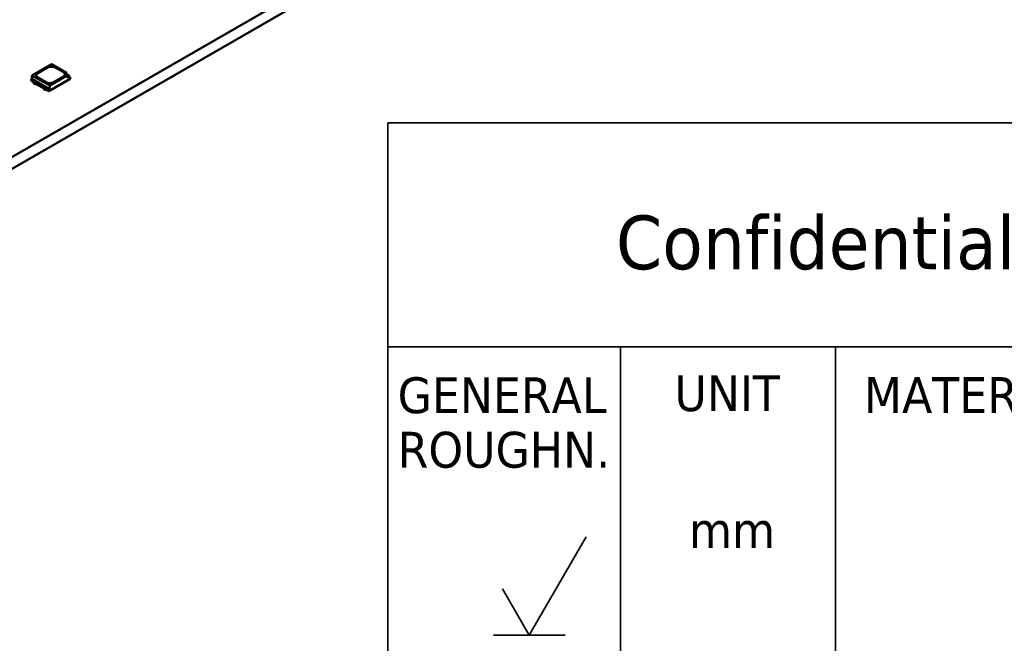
# Model space of a CAD drawing. Header units: millimetres. Extents: x 0 to 420, y 0 to 296.
# Tile 6 of 16: x 209 to 264, y 57 to 92. Entities that reach past the tile are written whole.
import ezdxf
from ezdxf.enums import TextEntityAlignment as Align

# ---------------------------------------------------------------- set-up
doc = ezdxf.new("R2010")
doc.units = ezdxf.units.MM
doc.layers.get('0').update_dxf_attribs({"lineweight": 25})
for name, color, linetype, lineweight in [('Sketch Geometry(ISO)', 7, 'Continuous', 50), ('Symbols(ISO)', 7, 'Continuous', 25), ('Visible Edges(ISO)', 7, 'Continuous', 50), ('Visible Tangent Edges(ISO)', 7, 'Continuous', 50)]:
    doc.layers.add(name, color=color, linetype=linetype, lineweight=lineweight)
doc.styles.add('LG.Philips.Title', font='verdana.ttf', dxfattribs={"width": 0.9})
doc.styles.add('Text Style43', font='verdana.ttf', dxfattribs={"width": 0.9})
doc.styles.add('Text Style45', font='verdana.ttf', dxfattribs={"width": 0.9})
doc.styles.add('Text Style46', font='verdana.ttf', dxfattribs={"width": 0.9})
doc.styles.add('Text Style49', font='verdana.ttf', dxfattribs={"width": 0.9})
doc.styles.add('Text Style50', font='verdana.ttf', dxfattribs={"width": 0.9})

# ---------------------------------------------------------------- blocks, each defined once
blk = doc.blocks.new('Title Blocks Philips Lighting Electronics')
at = {"layer": 'Sketch Geometry(ISO)', "color": 7, "linetype": 'Continuous', "lineweight": 35}
for p, q in [((20, 86), (200, 86)), ((20, 86), (20, 10)), ((20, 73.5), (200, 73.5)), ((33, 39.5), (33, 73.5)), ((45, 73.5), (45, 32.505)), ((27.9, 57.4), (31.075, 62.9)), ((26.4, 59.998), (27.9, 57.4)), ((29.9, 57.4), (25.9, 57.4))]:
    blk.add_line(p, q, dxfattribs=at)
at = {"layer": 'Symbols(ISO)', "color": 7, "attachment_point": 7, "style": 'LG.Philips.Title'}
for s, insert, char_height in [('\\fVerdana|b0|i0;\\H3.0000;Confidential', (32.738, 77.773), 3), ('\\fVerdana|b0|i0;\\H2.0000;GENERAL', (20.549, 69.758), 2), ('\\fVerdana|b0|i0;\\H2.0000;UNIT', (36.006, 69.873), 2), ('\\fVerdana|b0|i0;\\H2.0000;MATERIAL', (46.582, 69.807), 2), ('\\fVerdana|b0|i0;\\H2.0000;ROUGHN.', (20.549, 66.717), 2), ('\\fVerdana|b0|i0;\\H2.0000;mm', (36.814, 62.265), 2)]:
    blk.add_mtext(s, dxfattribs=dict(at, insert=insert, char_height=char_height))
at = {"layer": 'Symbols(ISO)', "color": 7, "style": 'Text Style43', "width": 0.9}
for tag, p in [('<F3_ASSEMBLY_REFERENCE_ITEM_2>', (170.5, 83.886)), ('<F3_ASSEMBLY_REFERENCE_CODE_2>', (194.414, 83.851)), ('<F3_ASSEMBLY_REFERENCE_ITEM_1>', (170.465, 79.685)), ('<F3_ASSEMBLY_REFERENCE_CODE_1>', (194.42, 79.623)), ('<F3_ROUGHNESS>', (26.507, 64.469)), ('<F3_PATTERN_NO>', (175.629, 63.291)), ('<F3_REVISION_DATE_2>', (188.969, 31.988)), ('<F3_REVISION_DATE_3>', (188.969, 27.666)), ('<F3_REVISION_DATE_4>', (188.831, 23.893)), ('<F3_CAD_INDICATION>', (24.053, 11.938))]:
    blk.add_attdef(tag, text='', height=2, dxfattribs=at).set_placement(p, align=Align.MIDDLE_CENTER)
at = {"layer": 'Symbols(ISO)', "color": 7, "width": 0.9}
for tag, p, height, style in [('<F3_LINEAR_TOLERANCE_UP>_001', (82.176, 75.725), 2, 'Text Style43'), ('<F3_ANGLE_TOLERANCE_UP>_001', (113.753, 75.807), 2, 'Text Style43'), ('<F3_SCALE>_001', (24.443, 47.114), 2, 'Text Style43'), ('<F3_REVISION_DATE_1>_001', (181.547, 35.789), 2, 'Text Style43'), ('DESCRIPTION_001', (46.901, 30.187), 3.5, 'Text Style50'), ('STOCK_NUMBER_001', (134.641, 29.218), 3, 'Text Style45'), ('DESCRIPTION_002', (46.901, 24.354), 3.5, 'Text Style50'), ('Sheet_Size_001', (193.054, 18.755), 2.5, 'Text Style46'), ('DESIGNER_001', (29.683, 19.073), 2, 'Text Style43'), ('Number_of_sheets_001', (116.295, 18.982), 2, 'Text Style43'), ('<F3_TITLE_BLOCK_TYPE>_001', (134.135, 18.954), 2, 'Text Style43'), ('Sheet_number_001', (149.986, 18.95), 2, 'Text Style43'), ('<F3_LANGUAGE_NO>_001', (167.83, 19.029), 2, 'Text Style43'), ('<COST_CENTER>_001', (179.21, 18.997), 2, 'Text Style43'), ('<F3_PROGRAM>_001', (92.389, 15.005), 2, 'Text Style43'), ('CREATION_DATE_001', (65.967, 10.977), 2, 'Text Style43')]:
    blk.add_attdef(tag, p, '', height=height, dxfattribs=dict(at, style=style))
for tag, height, style, p in [('<F3_MATERIAL_DESCRIPTION_LINE_1>', 2, 'Text Style43', (50.916, 68.188)), ('<F3_MATERIAL_DESCRIPTION_LINE_2>', 2, 'Text Style43', (50.975, 64.518)), ('<F3_TREATMENT_DESCRIPTION_LINE_1>', 2, 'Text Style43', (51.181, 50.77)), ('<F3_TREATMENT_DESCRIPTION_LINE_2>', 2, 'Text Style43', (51.238, 46.96)), ('<F3_PRODUCT_DESCRIPTION_LINE_2>', 3.505, 'Text Style49', (47.47, 27.853))]:
    blk.add_attdef(tag, text='', height=height, dxfattribs=dict(at, style=style)).set_placement(p, align=Align.TOP_LEFT)
at = {"layer": 'Symbols(ISO)', "color": 7, "style": 'Text Style43', "width": 0.9}
for tag, p in [('<F3_SUPERSEEDS>', (71.006, 20.009)), ('<F3_DATA_FORMAT>', (35.878, 15.975)), ('<F3_PLATFORM>', (150.912, 15.974)), ('<F3_CHECK_NAME>', (51.653, 11.996))]:
    blk.add_attdef(tag, text='', height=2, dxfattribs=at).set_placement(p, align=Align.MIDDLE_LEFT)

msp = doc.modelspace()

# ---------------------------------------------------------------- linework, layer by layer
at = {"layer": 'Visible Edges(ISO)'}
for p, q in [((164.321, 58.361), (263.316, 115.368)), ((263.316, 114.714), (164.321, 57.707)), ((211.215, 89.275), (210.129, 88.65)), ((210.451, 88.774), (210.999, 89.09)), ((210.451, 88.77), (210.999, 89.086)), ((211.215, 89.275), (212.059, 88.789)), ((211.423, 89.09), (211.883, 88.825)), ((211.423, 89.086), (211.883, 88.821)), ((210.129, 88.65), (210.115, 88.458)), ((211.119, 88.08), (210.129, 88.65)), ((210.91, 88.265), (210.451, 88.53)), ((211.119, 88.08), (212.059, 88.621)), ((211.883, 88.581), (211.335, 88.265)), ((212.059, 88.621), (212.059, 88.789)), ((212.059, 88.714), (212.211, 88.627)), ((212.211, 88.627), (212.059, 88.54)), ((212.059, 88.54), (212.059, 88.621)), ((212.211, 88.627), (212.219, 88.529)), ((212.254, 88.549), (212.215, 88.572)), ((212.219, 88.529), (212.254, 88.549)), ((212.254, 88.451), (212.254, 88.549)), ((210.115, 88.458), (210.08, 88.437)), ((210.08, 88.339), (210.08, 88.437)), ((210.08, 88.437), (211.07, 87.867)), ((210.08, 88.339), (210.205, 88.267)), ((211.105, 87.888), (210.115, 88.458)), ((210.204, 88.264), (210.204, 88.268)), ((210.204, 88.264), (210.231, 88.217)), ((210.205, 88.304), (210.231, 88.258)), ((210.231, 88.258), (210.321, 88.206)), ((210.231, 88.217), (210.231, 88.258)), ((210.231, 88.217), (210.321, 88.166)), ((210.321, 88.206), (210.361, 88.206)), ((210.321, 88.166), (210.321, 88.206)), ((210.321, 88.166), (210.361, 88.165)), ((210.361, 88.206), (210.773, 87.968)), ((210.361, 88.165), (210.361, 88.206)), ((210.361, 88.165), (210.773, 87.927)), ((210.773, 87.968), (210.775, 87.945)), ((210.773, 87.927), (210.773, 87.968)), ((211.07, 87.769), (212.254, 88.451)), ((211.105, 87.888), (211.119, 88.08)), ((210.773, 87.927), (210.775, 87.904)), ((210.775, 87.945), (210.865, 87.893)), ((210.775, 87.904), (210.775, 87.945)), ((210.775, 87.904), (210.865, 87.852)), ((210.865, 87.893), (210.944, 87.878)), ((210.865, 87.852), (210.865, 87.893)), ((210.865, 87.852), (210.947, 87.837)), ((210.944, 87.842), (211.07, 87.769)), ((210.947, 87.837), (210.947, 87.84)), ((210.947, 87.837), (210.949, 87.838)), ((211.07, 87.867), (211.105, 87.888)), ((211.07, 87.769), (211.07, 87.867))]:
    msp.add_line(p, q, dxfattribs=at)
for centre, major_axis, start_param, end_param in [((211.211, 88.968), (0.3, 0), 0.785398, 2.356194), ((211.211, 88.963), (0.3, 0), 0.785398, 2.356194), ((210.663, 88.652), (-0.3, 0), 5.497787, 7.068583), ((210.663, 88.648), (-0.3, 0), 5.497787, 6.271354), ((211.671, 88.703), (0.3, 0), 5.497787, 7.068583), ((211.671, 88.699), (0.3, 0), 0.011831, 0.785398), ((211.123, 88.387), (-0.3, 0), 0.785398, 2.356194)]:
    msp.add_ellipse(centre, major_axis=major_axis, ratio=0.575862, start_param=start_param, end_param=end_param, dxfattribs=at)
at = {"layer": 'Visible Tangent Edges(ISO)'}
for p, q in [((210.999, 89.09), (210.999, 89.086)), ((211.423, 89.09), (211.423, 89.086)), ((210.451, 88.774), (210.451, 88.77)), ((211.883, 88.825), (211.883, 88.821))]:
    msp.add_line(p, q, dxfattribs=at)

# ---------------------------------------------------------------- block references
msp.add_blockref('Title Blocks Philips Lighting Electronics', (210, 0))

doc.saveas('drawing.dxf')
